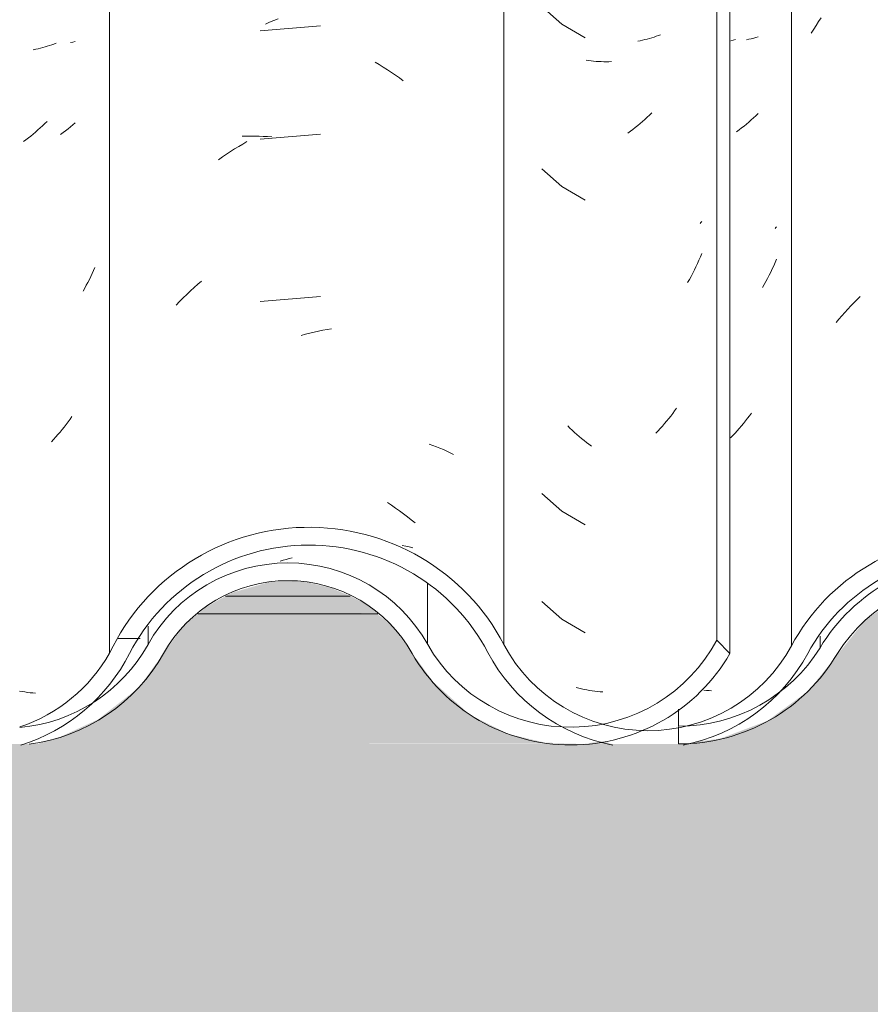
# Model space of a CAD drawing. Header units: metres. Extents: x -27.3 to 21, y -0.3 to 10.3.
# Tile 69 of 255: x 7.076 to 7.313, y 4.641 to 4.916. Entities that reach past the tile are written whole.
import ezdxf

# ---------------------------------------------------------------- set-up
doc = ezdxf.new("R2010")
doc.units = ezdxf.units.M
for name, color, linetype, lineweight in [('A-DETL-GENF', 7, 'Continuous', 5), ('A-GLAZ-CWMG', 7, 'Continuous', 5), ('A-ROOF', 7, 'Continuous', 5), ('A-WALL', 7, 'Continuous', 5)]:
    doc.layers.add(name, color=color, linetype=linetype, lineweight=lineweight)
pattern_1 = [(0, (32.697, 1.829), (0.4064, 0.10048), [0.01676, -0.28804, 0.01676, -0.28804, -1.626]), (0, (32.697, 1.829), (0.4064, 0.10048), [-0.6096, 0.01676, -0.59284, 0.01676, -0.28804, -0.7112]), (0, (32.697, 1.829), (0.4064, 0.10048), [-1.524, 0.01676, -0.18644, 0.01676, -0.49124]), (120.277, (32.85, 1.88), (-0.2911939, 0.2978186), [0.01663, -0.28565, 0.01663, -1.898]), (120.277, (32.85, 1.88), (-0.2911939, 0.2978186), [-0.3189, -0.28565, 0.01663, -0.58792, -1.008]), (120.277, (32.85, 1.88), (-0.2911939, 0.2978186), [-1.209, 0.01663, -0.28565, 0.01663, -0.68868]), (120.277, (32.85, 1.88), (-0.2911939, 0.2978186), [-1.528, -0.18489, 0.01663, -0.48717]), (239.723, (32.9, 2.081), (-0.11521126, -0.39830183), [0.01663, -0.28565, 0.01663, -1.898]), (239.723, (32.9, 2.081), (-0.11521126, -0.39830183), [-0.3189, -0.28565, 0.01663, -0.58792, -1.008]), (239.723, (32.9, 2.081), (-0.11521126, -0.39830183), [-1.209, 0.01663, -0.28565, 0.01663, -0.68868]), (239.723, (32.9, 2.081), (-0.11521126, -0.39830183), [-1.528, -0.18489, 0.01663, -0.48717])]

# ---------------------------------------------------------------- blocks, each defined once
blk = doc.blocks.new('LONGARINA_STEEL_FRAME - LONGARINA_STEEL_FRAME-1917798-FACHADA 03')
at = {"layer": 'A-ROOF', "true_color": 0x9fa09c}
h = blk.add_hatch(color=253, dxfattribs=at)
h.paths.add_polyline_path([(11.43698, 4.75496), (11.48344, 4.75503), (11.47187, 4.75949), (11.45971, 4.76088), (11.4464, 4.75871), (11.4372, 4.75512)])
h.paths.add_polyline_path([(14.00189, 4.75496), (14.01399, 4.75496), (14.0104, 4.75679), (14.00131, 4.75897), (13.99137, 4.75883), (13.98115, 4.75592), (13.97927, 4.75496), (14.0016, 4.75496)])
h.paths.add_polyline_path([(12.7042, 4.75496), (12.72494, 4.75496), (12.72494, 4.76385), (12.71926, 4.76374), (12.71219, 4.76162), (12.70252, 4.75608), (12.7014, 4.75496)])
h.paths.add_polyline_path([(13.8592, 4.75496), (13.85899, 4.75539), (13.85634, 4.75765), (13.845, 4.7634), (13.83261, 4.76635), (13.8193, 4.76618), (13.80575, 4.76243), (13.79616, 4.75752), (13.79336, 4.75496), (13.85897, 4.75496)])
h.paths.add_polyline_path([(11.60423, 4.75496), (11.66244, 4.75521), (11.65181, 4.76078), (11.64016, 4.76374), (11.6273, 4.76374), (11.61639, 4.76132), (11.60535, 4.75588)])
h.paths.add_polyline_path([(11.78168, 4.75496), (11.85546, 4.75496), (11.85051, 4.75931), (11.83845, 4.76557), (11.82477, 4.76877), (11.80966, 4.76825), (11.79839, 4.76545), (11.78637, 4.75912), (11.78195, 4.7552)])
h.paths.add_polyline_path([(13.6365, 4.75496), (13.67605, 4.75547), (13.67334, 4.75779), (13.6619, 4.76365), (13.64938, 4.76666), (13.6357, 4.76646), (13.62202, 4.76262), (13.61255, 4.75776), (13.61001, 4.75496), (13.6357, 4.75496)])
h.paths.add_polyline_path([(11.98296, 4.75496), (12.02942, 4.75503), (12.01785, 4.75949), (12.00459, 4.76075), (11.99238, 4.75871), (11.98318, 4.75512)])
h.paths.add_polyline_path([(13.45591, 4.75496), (13.46801, 4.75496), (13.46271, 4.7572), (13.45289, 4.75897), (13.44539, 4.75883), (13.43517, 4.75592), (13.43329, 4.75496), (13.45533, 4.75496)])
h.paths.add_polyline_path([(13.29932, 4.75496), (13.30038, 4.75521), (13.28975, 4.76078), (13.2781, 4.76374), (13.26524, 4.76374), (13.25817, 4.76162), (13.2485, 4.75608), (13.24738, 4.75496), (13.29906, 4.75496)])
h.paths.add_polyline_path([(12.15524, 4.75496), (12.20842, 4.75521), (12.19779, 4.76078), (12.18614, 4.76374), (12.17328, 4.76374), (12.16621, 4.76162), (12.15654, 4.75608), (12.15542, 4.75511)])
h.paths.add_polyline_path([(13.11753, 4.75496), (13.12138, 4.75503), (13.10981, 4.75949), (13.09765, 4.76088), (13.08434, 4.75871), (13.07604, 4.75496), (13.11592, 4.75496)])
h.paths.add_polyline_path([(12.34133, 4.75496), (12.37605, 4.75496), (12.37075, 4.7572), (12.36337, 4.75897), (12.35343, 4.75883), (12.34321, 4.75592)])
h.paths.add_polyline_path([(12.52894, 4.75496), (12.5754, 4.75503), (12.56383, 4.75949), (12.55167, 4.76088), (12.53836, 4.75871), (12.52916, 4.75512)])
h.paths.add_polyline_path([(12.90993, 4.75496), (12.92203, 4.75496), (12.91673, 4.7572), (12.90935, 4.75897), (12.89822, 4.75854), (12.88919, 4.75592), (12.88731, 4.75496), (12.90935, 4.75496)])
h = blk.add_hatch(color=253, dxfattribs=at)
h.paths.add_polyline_path([(14.02171, 4.75), (14.01872, 4.75255), (14.01399, 4.75496), (13.97927, 4.75496), (13.97453, 4.75255), (13.97179, 4.75), (14.02147, 4.75)])
h.paths.add_polyline_path([(11.43006, 4.75), (11.49038, 4.75), (11.48344, 4.75496), (11.43698, 4.75496), (11.43143, 4.75098)])
h.paths.add_polyline_path([(11.60559, 4.75), (11.66842, 4.75), (11.66244, 4.75496), (11.60423, 4.75496), (11.59817, 4.75), (11.60535, 4.75)])
h.paths.add_polyline_path([(13.86531, 4.75), (13.8592, 4.75496), (13.79318, 4.75496), (13.78742, 4.75), (13.8592, 4.75)])
h.paths.add_polyline_path([(11.78637, 4.75), (11.8607, 4.75036), (11.85546, 4.75496), (11.78168, 4.75496), (11.77623, 4.75), (11.78195, 4.75)])
h.paths.add_polyline_path([(13.60953, 4.75), (13.68239, 4.75), (13.67605, 4.75496), (13.60931, 4.75496), (13.60356, 4.75), (13.60696, 4.75)])
h.paths.add_polyline_path([(11.98318, 4.75), (12.03636, 4.75), (12.02942, 4.75496), (11.98296, 4.75496), (11.97604, 4.75), (11.97997, 4.75)])
h.paths.add_polyline_path([(13.47573, 4.75), (13.47274, 4.75255), (13.46801, 4.75496), (13.43329, 4.75496), (13.42855, 4.75255), (13.42581, 4.75), (13.47549, 4.75)])
h.paths.add_polyline_path([(12.15822, 4.75), (12.2144, 4.75), (12.20842, 4.75496), (12.15524, 4.75496), (12.14948, 4.75), (12.15542, 4.75)])
h.paths.add_polyline_path([(13.30636, 4.75), (13.30038, 4.75496), (13.2472, 4.75496), (13.24144, 4.75), (13.30124, 4.75)])
h.paths.add_polyline_path([(12.33659, 4.75), (12.38353, 4.75021), (12.38078, 4.75255), (12.37605, 4.75496), (12.34133, 4.75496), (12.33561, 4.75171), (12.33385, 4.75)])
h.paths.add_polyline_path([(13.12832, 4.75), (13.12138, 4.75496), (13.07492, 4.75496), (13.068, 4.75), (13.12736, 4.75)])
h.paths.add_polyline_path([(12.52595, 4.75), (12.58234, 4.75), (12.5754, 4.75496), (12.52844, 4.75461), (12.52202, 4.75)])
h.paths.add_polyline_path([(12.92975, 4.75), (12.92676, 4.75255), (12.92203, 4.75496), (12.88731, 4.75496), (12.88257, 4.75255), (12.87983, 4.75), (12.92951, 4.75)])
h.paths.add_polyline_path([(12.7042, 4.75), (12.72494, 4.75), (12.72494, 4.75496), (12.70122, 4.75496), (12.69546, 4.75), (12.7014, 4.75)])
at = {"layer": 'A-ROOF'}
blk.add_line((12.34133, 4.75496), (12.37605, 4.75496), dxfattribs=at)
blk = doc.blocks.new('FP_186-FACHADA 03')
at = {"layer": 'A-GLAZ-CWMG', "color": 9, "true_color": 0xc0c0c0}
for p, q in [((12.29882, 4.90929), (12.29815, 4.90917)), ((12.29948, 4.90943), (12.29882, 4.90929)), ((12.29812, 4.88566), (12.29745, 4.88512)), ((12.29879, 4.88622), (12.29812, 4.88566)), ((12.29945, 4.88678), (12.29879, 4.88622)), ((12.29608, 4.88408), (12.29538, 4.88357)), ((12.29676, 4.88459), (12.29608, 4.88408)), ((12.29745, 4.88512), (12.29676, 4.88459)), ((12.28469, 4.72836), (12.28395, 4.7285)), ((12.28544, 4.72824), (12.28469, 4.72836)), ((12.28618, 4.72813), (12.28544, 4.72824)), ((12.28692, 4.72804), (12.28618, 4.72813)), ((12.28766, 4.72796), (12.28692, 4.72804)), ((12.2884, 4.7279), (12.28766, 4.72796))]:
    blk.add_line(p, q, dxfattribs=at)
blk = doc.blocks.new('FP_187-FACHADA 03')
at = {"layer": 'A-GLAZ-CWMG', "color": 9, "true_color": 0xc0c0c0}
for p, q in [((12.35656, 4.76471), (12.3574, 4.76496)), ((12.3574, 4.76496), (12.35823, 4.76518)), ((12.35823, 4.76518), (12.35907, 4.7654)), ((12.35907, 4.7654), (12.35991, 4.76559))]:
    blk.add_line(p, q, dxfattribs=at)
blk = doc.blocks.new('FP_188-FACHADA 03')
at = {"layer": 'A-GLAZ-CWMG', "color": 9, "true_color": 0xc0c0c0}
for p, q in [((12.45942, 4.9103), (12.45878, 4.91013)), ((12.46005, 4.91049), (12.45942, 4.9103)), ((12.46068, 4.91069), (12.46005, 4.91049)), ((12.4613, 4.9109), (12.46068, 4.91069)), ((12.46191, 4.91112), (12.4613, 4.9109)), ((12.46251, 4.91135), (12.46191, 4.91112)), ((12.45681, 4.90968), (12.45614, 4.90955)), ((12.45747, 4.90982), (12.45681, 4.90968)), ((12.45813, 4.90997), (12.45747, 4.90982)), ((12.45878, 4.91013), (12.45813, 4.90997)), ((12.45875, 4.88835), (12.4581, 4.88775)), ((12.45939, 4.88895), (12.45875, 4.88835)), ((12.46003, 4.88957), (12.45939, 4.88895)), ((12.45612, 4.88605), (12.45544, 4.8855)), ((12.45679, 4.8866), (12.45612, 4.88605)), ((12.45745, 4.88717), (12.45679, 4.8866)), ((12.4581, 4.88775), (12.45745, 4.88717)), ((12.45408, 4.88445), (12.45338, 4.88394)), ((12.45476, 4.88497), (12.45408, 4.88445)), ((12.45544, 4.8855), (12.45476, 4.88497)), ((12.47374, 4.85905), (12.47351, 4.85877)), ((12.47397, 4.85934), (12.47374, 4.85905)), ((12.47397, 4.8504), (12.47359, 4.84946)), ((12.47278, 4.84761), (12.47235, 4.8467)), ((12.47319, 4.84854), (12.47278, 4.84761)), ((12.47359, 4.84946), (12.47319, 4.84854)), ((12.47146, 4.8449), (12.47099, 4.84402)), ((12.47191, 4.8458), (12.47146, 4.8449)), ((12.47235, 4.8467), (12.47191, 4.8458)), ((12.47051, 4.84314), (12.47002, 4.84227)), ((12.47099, 4.84402), (12.47051, 4.84314)), ((12.4664, 4.80655), (12.46586, 4.80582)), ((12.46693, 4.80729), (12.4664, 4.80655)), ((12.46418, 4.80368), (12.4636, 4.80299)), ((12.46475, 4.80438), (12.46418, 4.80368)), ((12.46531, 4.8051), (12.46475, 4.80438)), ((12.46586, 4.80582), (12.46531, 4.8051)), ((12.46182, 4.80098), (12.4612, 4.80033)), ((12.46242, 4.80164), (12.46182, 4.80098)), ((12.46301, 4.80231), (12.46242, 4.80164)), ((12.4636, 4.80299), (12.46301, 4.80231)), ((12.43971, 4.72927), (12.43895, 4.72945)), ((12.44046, 4.7291), (12.43971, 4.72927)), ((12.44121, 4.72894), (12.44046, 4.7291)), ((12.44196, 4.7288), (12.44121, 4.72894)), ((12.4427, 4.72867), (12.44196, 4.7288)), ((12.44345, 4.72855), (12.4427, 4.72867)), ((12.44419, 4.72845), (12.44345, 4.72855)), ((12.44493, 4.72836), (12.44419, 4.72845)), ((12.44567, 4.72829), (12.44493, 4.72836)), ((12.44641, 4.72823), (12.44567, 4.72829))]:
    blk.add_line(p, q, dxfattribs=at)
blk = doc.blocks.new('Rectangular Mullion - Telha Fibrocimento - Ondulada-1909027-FACHADA 03')
at = {"layer": 'A-GLAZ-CWMG', "true_color": 0xc0c0c0}
h = blk.add_hatch(dxfattribs=at)
h.set_pattern_fill('FP_17', color=9, style=0, pattern_type=2)
h.set_pattern_definition([(315.081, (23.977, -7.353), (0.2861737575, -0.270297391), [0.01667, -0.28643, 0.01667, -1.903]), (315.081, (23.977, -7.353), (0.2861737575, -0.270297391), [-0.31978, -0.28643, 0.01667, -0.58954, -1.01]), (315.081, (23.977, -7.353), (0.2861737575, -0.270297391), [-1.212, 0.01667, -0.28643, 0.01667, -0.69057]), (315.081, (23.977, -7.353), (0.2861737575, -0.270297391), [-1.532, -0.1854, 0.01667, -0.4885]), (126.286, (24.084, -7.452), (-0.205045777, 0.24913451), [0.00997, -0.17136, 0.00997, -1.138]), (126.286, (24.084, -7.452), (-0.205045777, 0.24913451), [-0.19131, -0.17136, 0.00997, -0.35269, -0.60444]), (126.286, (24.084, -7.452), (-0.205045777, 0.24913451), [-0.72533, 0.00997, -0.17136, 0.00997, -0.41314]), (126.286, (24.084, -7.452), (-0.205045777, 0.24913451), [-0.91664, -0.11092, 0.00997, -0.29225]), (147.695, (24.12, -7.458), (-0.081132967, 0.021153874), [0.00698, -0.11998, 0.00698, -0.79715]), (147.695, (24.12, -7.458), (-0.081132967, 0.021153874), [-0.13395, -0.11998, 0.00698, -0.24695, -0.42323]), (147.695, (24.12, -7.458), (-0.081132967, 0.021153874), [-0.50787, 0.00698, -0.11998, 0.00698, -0.28928]), (147.695, (24.12, -7.458), (-0.081132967, 0.021153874), [-0.64182, -0.07766, 0.00698, -0.20463])])
h.paths.add_polyline_path([(12.4818, 4.73897), (12.4818, 5.0562), (12.47812, 5.05987), (12.47812, 4.74263), (12.47989, 4.74087)])
at = {"layer": 'A-GLAZ-CWMG'}
for p, q in [((12.47812, 4.74263), (12.47812, 5.05987)), ((12.4818, 4.73897), (12.4818, 5.0562)), ((12.39762, 4.74145), (12.39762, 4.75832)), ((12.31975, 4.74145), (12.31975, 4.74653)), ((12.4818, 4.73897), (12.47812, 4.74263))]:
    blk.add_line(p, q, dxfattribs=at)
for centre, major_axis, start_param, end_param in [((12.35869, 4.72022), (0.04446, 0), 0.503915, 2.637678), ((12.35869, 4.72022), (0.03946, 0), 0.501216, 2.640377), ((12.27983, 4.76324), (0.0456, 0), 4.805126, 5.77887), ((12.43755, 4.76377), (0.04586, 0), 3.656214, 5.798286), ((12.27983, 4.76324), (0.0506, 0), 4.847128, 5.776805), ((12.43755, 4.76377), (0.05086, 0), 3.657256, 5.767522)]:
    blk.add_ellipse(centre, major_axis=major_axis, ratio=0.988936, start_param=start_param, end_param=end_param, dxfattribs=at)
for name in ['FP_186-FACHADA 03', 'FP_188-FACHADA 03', 'FP_187-FACHADA 03']:
    blk.add_blockref(name, (0, 0), dxfattribs=at)
blk = doc.blocks.new('FP_193-FACHADA 03')
at = {"layer": 'A-GLAZ-CWMG', "color": 9, "true_color": 0xc0c0c0}
for p, q in [((12.28977, 4.9076), (12.28911, 4.90745)), ((12.29042, 4.90777), (12.28977, 4.9076)), ((12.29106, 4.90794), (12.29042, 4.90777)), ((12.29169, 4.90813), (12.29106, 4.90794)), ((12.29232, 4.90833), (12.29169, 4.90813)), ((12.29293, 4.90854), (12.29232, 4.90833)), ((12.29354, 4.90876), (12.29293, 4.90854)), ((12.29415, 4.90899), (12.29354, 4.90876)), ((12.28845, 4.90731), (12.28779, 4.90718)), ((12.28911, 4.90745), (12.28845, 4.90731)), ((12.29039, 4.88598), (12.28974, 4.88539)), ((12.29103, 4.88659), (12.29039, 4.88598)), ((12.29167, 4.8872), (12.29103, 4.88659)), ((12.28709, 4.88313), (12.28641, 4.8826)), ((12.28776, 4.88368), (12.28709, 4.88313)), ((12.28843, 4.88424), (12.28776, 4.88368)), ((12.28909, 4.88481), (12.28843, 4.88424)), ((12.28974, 4.88539), (12.28909, 4.88481)), ((12.28572, 4.88208), (12.28503, 4.88157)), ((12.28641, 4.8826), (12.28572, 4.88208)), ((12.30419, 4.84484), (12.3038, 4.844)), ((12.30458, 4.84568), (12.30419, 4.84484)), ((12.30495, 4.84653), (12.30458, 4.84568)), ((12.30297, 4.84235), (12.30254, 4.84153)), ((12.30339, 4.84317), (12.30297, 4.84235)), ((12.3038, 4.844), (12.30339, 4.84317)), ((12.3021, 4.84072), (12.30165, 4.83993)), ((12.30254, 4.84153), (12.3021, 4.84072)), ((12.29749, 4.80347), (12.29694, 4.80274)), ((12.29803, 4.8042), (12.29749, 4.80347)), ((12.29856, 4.80494), (12.29803, 4.8042)), ((12.29524, 4.80064), (12.29465, 4.79995)), ((12.29581, 4.80133), (12.29524, 4.80064)), ((12.29638, 4.80203), (12.29581, 4.80133)), ((12.29694, 4.80274), (12.29638, 4.80203)), ((12.29345, 4.79862), (12.29284, 4.79797)), ((12.29405, 4.79928), (12.29345, 4.79862)), ((12.29465, 4.79995), (12.29405, 4.79928)), ((12.27135, 4.72686), (12.2706, 4.72705)), ((12.27211, 4.7267), (12.27135, 4.72686)), ((12.27286, 4.72654), (12.27211, 4.7267)), ((12.2736, 4.7264), (12.27286, 4.72654)), ((12.27435, 4.72627), (12.2736, 4.7264)), ((12.2751, 4.72616), (12.27435, 4.72627)), ((12.27584, 4.72606), (12.2751, 4.72616)), ((12.27658, 4.72597), (12.27584, 4.72606)), ((12.27732, 4.7259), (12.27658, 4.72597)), ((12.27806, 4.72584), (12.27732, 4.7259))]:
    blk.add_line(p, q, dxfattribs=at)
blk = doc.blocks.new('FP_194-FACHADA 03')
at = {"layer": 'A-GLAZ-CWMG', "color": 9, "true_color": 0xc0c0c0}
for p, q in [((12.35481, 4.91533), (12.356, 4.91581)), ((12.3678, 4.91381), (12.35099, 4.9124)), ((12.35243, 4.91429), (12.35361, 4.91482)), ((12.35361, 4.91482), (12.35481, 4.91533)), ((12.38296, 4.90369), (12.38411, 4.90301)), ((12.38411, 4.90301), (12.38526, 4.90231)), ((12.38526, 4.90231), (12.38639, 4.90159)), ((12.38639, 4.90159), (12.38752, 4.90085)), ((12.38752, 4.90085), (12.38864, 4.90009)), ((12.38864, 4.90009), (12.38974, 4.89931)), ((12.38974, 4.89931), (12.39084, 4.8985)), ((12.346, 4.88305), (12.34715, 4.88309)), ((12.34715, 4.88309), (12.34832, 4.88311)), ((12.34832, 4.88311), (12.34949, 4.88311)), ((12.34949, 4.88311), (12.35066, 4.88308)), ((12.35066, 4.88308), (12.35184, 4.88303)), ((12.3678, 4.88366), (12.35099, 4.88226)), ((12.35184, 4.88303), (12.35303, 4.88295)), ((12.35303, 4.88295), (12.35422, 4.88286)), ((12.34385, 4.87953), (12.34499, 4.88023)), ((12.34499, 4.88023), (12.34614, 4.8809)), ((12.34614, 4.8809), (12.3473, 4.88156)), ((12.34047, 4.87731), (12.34159, 4.87807)), ((12.34159, 4.87807), (12.34272, 4.87881)), ((12.34272, 4.87881), (12.34385, 4.87953)), ((12.33936, 4.87652), (12.34047, 4.87731)), ((12.33255, 4.84089), (12.33359, 4.84181)), ((12.33359, 4.84181), (12.33464, 4.84271)), ((12.3295, 4.83802), (12.33051, 4.839)), ((12.33051, 4.839), (12.33152, 4.83996)), ((12.33152, 4.83996), (12.33255, 4.84089)), ((12.32754, 4.83601), (12.32852, 4.83703)), ((12.32852, 4.83703), (12.3295, 4.83802)), ((12.3678, 4.83845), (12.35099, 4.83704)), ((12.36362, 4.82791), (12.36482, 4.82822)), ((12.36482, 4.82822), (12.36603, 4.82851)), ((12.36603, 4.82851), (12.36724, 4.82878)), ((12.36724, 4.82878), (12.36845, 4.82902)), ((12.36845, 4.82902), (12.36965, 4.82925)), ((12.36965, 4.82925), (12.37086, 4.82944)), ((12.36241, 4.82757), (12.36362, 4.82791)), ((12.39804, 4.79726), (12.39905, 4.79691)), ((12.39905, 4.79691), (12.40005, 4.79654)), ((12.40005, 4.79654), (12.40103, 4.79615)), ((12.40103, 4.79615), (12.402, 4.79575)), ((12.402, 4.79575), (12.40295, 4.79532)), ((12.40295, 4.79532), (12.40389, 4.79487)), ((12.40389, 4.79487), (12.40482, 4.79441)), ((12.38644, 4.78099), (12.38757, 4.78025)), ((12.38757, 4.78025), (12.38869, 4.77948)), ((12.38869, 4.77948), (12.38979, 4.7787)), ((12.38979, 4.7787), (12.39089, 4.77789)), ((12.39089, 4.77789), (12.39198, 4.77706)), ((12.39198, 4.77706), (12.39306, 4.77621)), ((12.39306, 4.77621), (12.39413, 4.77534)), ((12.3905, 4.76903), (12.3915, 4.76885)), ((12.3915, 4.76885), (12.3925, 4.76864)), ((12.3925, 4.76864), (12.39349, 4.76842))]:
    blk.add_line(p, q, dxfattribs=at)
blk = doc.blocks.new('FP_195-FACHADA 03')
at = {"layer": 'A-GLAZ-CWMG', "color": 9, "true_color": 0xc0c0c0}
for p, q in [((12.42939, 4.91918), (12.43501, 4.91427)), ((12.43501, 4.91427), (12.44145, 4.91046)), ((12.48272, 4.90981), (12.4821, 4.9096)), ((12.48332, 4.91004), (12.48272, 4.90981)), ((12.44244, 4.90413), (12.44176, 4.90422)), ((12.44313, 4.90405), (12.44244, 4.90413)), ((12.44383, 4.90398), (12.44313, 4.90405)), ((12.44453, 4.90393), (12.44383, 4.90398)), ((12.44523, 4.90388), (12.44453, 4.90393)), ((12.44594, 4.90385), (12.44523, 4.90388)), ((12.44665, 4.90384), (12.44594, 4.90385)), ((12.44737, 4.90383), (12.44665, 4.90384)), ((12.44809, 4.90384), (12.44737, 4.90383)), ((12.44882, 4.90386), (12.44809, 4.90384)), ((12.42939, 4.87397), (12.43501, 4.86905)), ((12.43501, 4.86905), (12.44145, 4.86524)), ((12.49459, 4.8576), (12.49439, 4.85737)), ((12.49479, 4.85784), (12.49459, 4.8576)), ((12.49441, 4.84791), (12.49401, 4.847)), ((12.49479, 4.84882), (12.49441, 4.84791)), ((12.49318, 4.84521), (12.49275, 4.84433)), ((12.4936, 4.8461), (12.49318, 4.84521)), ((12.49401, 4.847), (12.4936, 4.8461)), ((12.49137, 4.84174), (12.49089, 4.84089)), ((12.49184, 4.84259), (12.49137, 4.84174)), ((12.4923, 4.84346), (12.49184, 4.84259)), ((12.49275, 4.84433), (12.4923, 4.84346)), ((12.48614, 4.80376), (12.48558, 4.80305)), ((12.4867, 4.80448), (12.48614, 4.80376)), ((12.48724, 4.8052), (12.4867, 4.80448)), ((12.48778, 4.80594), (12.48724, 4.8052)), ((12.43725, 4.80176), (12.43662, 4.80238)), ((12.43789, 4.80116), (12.43725, 4.80176)), ((12.43854, 4.80056), (12.43789, 4.80116)), ((12.43919, 4.79998), (12.43854, 4.80056)), ((12.48383, 4.801), (12.48323, 4.80033)), ((12.48442, 4.80167), (12.48383, 4.801)), ((12.485, 4.80236), (12.48442, 4.80167)), ((12.48558, 4.80305), (12.485, 4.80236)), ((12.43985, 4.79941), (12.43919, 4.79998)), ((12.44051, 4.79885), (12.43985, 4.79941)), ((12.44119, 4.7983), (12.44051, 4.79885)), ((12.44186, 4.79776), (12.44119, 4.7983)), ((12.48263, 4.79968), (12.48201, 4.79904)), ((12.48323, 4.80033), (12.48263, 4.79968)), ((12.44255, 4.79724), (12.44186, 4.79776)), ((12.44324, 4.79673), (12.44255, 4.79724)), ((12.42939, 4.78354), (12.43501, 4.77862)), ((12.43501, 4.77862), (12.44145, 4.77481)), ((12.42939, 4.7534), (12.43501, 4.74848)), ((12.43501, 4.74848), (12.44145, 4.74467))]:
    blk.add_line(p, q, dxfattribs=at)
blk = doc.blocks.new('FP_196-FACHADA 03')
at = {"layer": 'A-GLAZ-CWMG', "color": 9, "true_color": 0xc0c0c0}
for p, q in [((12.50651, 4.91501), (12.50722, 4.91606)), ((12.50513, 4.91289), (12.50582, 4.91396)), ((12.50582, 4.91396), (12.50651, 4.91501)), ((12.50447, 4.91181), (12.50513, 4.91289)), ((12.51549, 4.8358), (12.51634, 4.83668)), ((12.51634, 4.83668), (12.51721, 4.83755)), ((12.51721, 4.83755), (12.51808, 4.83841)), ((12.51299, 4.83305), (12.51381, 4.83398)), ((12.51381, 4.83398), (12.51464, 4.8349)), ((12.51464, 4.8349), (12.51549, 4.8358)), ((12.51138, 4.83115), (12.51218, 4.83211)), ((12.51218, 4.83211), (12.51299, 4.83305))]:
    blk.add_line(p, q, dxfattribs=at)
blk = doc.blocks.new('Rectangular Mullion - Telha Fibrocimento - Ondulada-V189-FACHADA 03')
at = {"layer": 'A-GLAZ-CWMG', "true_color": 0xc0c0c0}
h = blk.add_hatch(dxfattribs=at)
h.set_pattern_fill('FP_18', color=9, style=0, pattern_type=2)
h.set_pattern_definition(pattern_1)
h.paths.add_polyline_path([(12.26304, 4.71375), (12.27296, 4.71375), (12.25148, 4.71951), (12.24195, 4.72481), (12.2339, 4.73229), (12.22789, 4.74145), (12.21745, 4.75406), (12.20706, 4.76182), (12.19384, 4.76722), (12.17934, 4.76911), (12.16808, 4.76722), (12.16954, 4.76332), (12.16954, 4.76291), (12.17411, 4.76392), (12.18614, 4.76374), (12.19779, 4.76078), (12.20871, 4.75496), (12.21745, 4.74735), (12.23146, 4.72767), (12.24195, 4.7191), (12.25362, 4.71375), (12.26221, 4.71375)])
h.paths.add_polyline_path([(12.72532, 4.76911), (12.72077, 4.76459), (12.72863, 4.7665), (12.72677, 4.76796)])
h.paths.add_polyline_path([(12.60546, 4.72932), (12.60685, 4.7306), (12.611, 4.72759), (12.60734, 4.72874)])
h.paths.add_polyline_path([(12.64808, 4.71375), (12.6517, 4.7139), (12.6622, 4.71687), (12.67278, 4.72283), (12.68153, 4.73104), (12.69546, 4.75), (12.7042, 4.75752), (12.71552, 4.76332), (12.71391, 4.76762), (12.72734, 4.76885), (12.74071, 4.76686), (12.74065, 4.76635), (12.75494, 4.76244), (12.76507, 4.75706), (12.77496, 4.74813), (12.78841, 4.72953), (12.79763, 4.7217), (12.8088, 4.7162), (12.82072, 4.71375), (12.81993, 4.71505), (12.82042, 4.71645), (12.82992, 4.71846), (12.81923, 4.71874), (12.80809, 4.7219), (12.80034, 4.72583), (12.79217, 4.73279), (12.77779, 4.75268), (12.76524, 4.76272), (12.75304, 4.76844), (12.73982, 4.77125), (12.72532, 4.77075), (12.71235, 4.76722), (12.7014, 4.76162), (12.69088, 4.75257), (12.67476, 4.73104), (12.66787, 4.7253), (12.66053, 4.7205), (12.64816, 4.71608), (12.63685, 4.71466), (12.6252, 4.7161), (12.62688, 4.72069), (12.6262, 4.72104), (12.61727, 4.72564), (12.60912, 4.73269), (12.59474, 4.75282), (12.58409, 4.76195), (12.56994, 4.76871), (12.55742, 4.77158), (12.54374, 4.77153), (12.52844, 4.76734), (12.51757, 4.76171), (12.50593, 4.75098), (12.49125, 4.73104), (12.48317, 4.72453), (12.47444, 4.72017), (12.46422, 4.71775), (12.45746, 4.71775), (12.45315, 4.7161), (12.45334, 4.7178), (12.44101, 4.72134), (12.43272, 4.72584), (12.42504, 4.73259), (12.40894, 4.75496), (12.39762, 4.76431), (12.38353, 4.7709), (12.37075, 4.7738), (12.35343, 4.77286), (12.34107, 4.76947), (12.32793, 4.76207), (12.31593, 4.74996), (12.30529, 4.73401), (12.30247, 4.73023), (12.29398, 4.72325), (12.28192, 4.71803), (12.27411, 4.7162), (12.27395, 4.71505), (12.27474, 4.71375), (12.28522, 4.71402), (12.28793, 4.71473), (12.29916, 4.72096), (12.30904, 4.73068), (12.32221, 4.75012), (12.33395, 4.75997), (12.34437, 4.76545), (12.35758, 4.76873), (12.37137, 4.76873), (12.38549, 4.76502), (12.39797, 4.75801), (12.40696, 4.74996), (12.42241, 4.72835), (12.43097, 4.72104), (12.44279, 4.71535), (12.44927, 4.71375), (12.46867, 4.71375), (12.47668, 4.71567), (12.48711, 4.72164), (12.48614, 4.72295), (12.48842, 4.7233), (12.48809, 4.72259), (12.49267, 4.72642), (12.49763, 4.73067), (12.5116, 4.75), (12.52059, 4.75776), (12.53382, 4.76406), (12.54454, 4.76665), (12.55926, 4.76622), (12.57155, 4.76282), (12.58138, 4.75779), (12.5911, 4.74943), (12.59931, 4.73856), (12.60444, 4.73235), (12.6038, 4.73165), (12.60662, 4.72832), (12.60912, 4.72666), (12.61403, 4.7254), (12.61275, 4.72303), (12.61543, 4.72104), (12.62688, 4.71563), (12.63697, 4.71375), (12.63806, 4.71375)])
h.paths.add_polyline_path([(12.83166, 4.71375), (12.83446, 4.71419), (12.84471, 4.71699), (12.85398, 4.72167), (12.86428, 4.73104), (12.8755, 4.7465), (12.88257, 4.75255), (12.89089, 4.75679), (12.90162, 4.75897), (12.90993, 4.75883), (12.92015, 4.75592), (12.92676, 4.75255), (12.93384, 4.7465), (12.94632, 4.72948), (12.95703, 4.72104), (12.96814, 4.71605), (12.97915, 4.71382), (12.99067, 4.7141), (12.99229, 4.71448), (12.98699, 4.71579), (12.98143, 4.7187), (12.97758, 4.71893), (12.966, 4.72209), (12.95839, 4.72584), (12.95005, 4.73277), (12.93735, 4.75), (12.92904, 4.75692), (12.92015, 4.76143), (12.90935, 4.76388), (12.89822, 4.76359), (12.88705, 4.76035), (12.87833, 4.7554), (12.87186, 4.7499), (12.85944, 4.73279), (12.84471, 4.72057), (12.83162, 4.71413), (12.8312, 4.71375)])
h.paths.add_polyline_path([(11.92405, 4.71408), (11.93474, 4.71547), (11.94706, 4.72051), (11.95764, 4.72852), (11.97378, 4.74838), (11.98408, 4.75548), (11.99437, 4.75949), (12.00631, 4.76096), (12.01902, 4.75913), (12.02951, 4.75496), (12.03913, 4.748), (12.05509, 4.72874), (12.06622, 4.72086), (12.07802, 4.71665), (12.06677, 4.72303), (12.06805, 4.7254), (12.06232, 4.72687), (12.05825, 4.73104), (12.05782, 4.73165), (12.05818, 4.73269), (12.04084, 4.75282), (12.02942, 4.76031), (12.01902, 4.76432), (12.00459, 4.76573), (11.99238, 4.76406), (11.97833, 4.75776), (11.96798, 4.74938), (11.95296, 4.73104), (11.94277, 4.72399), (11.94016, 4.72295), (11.94113, 4.72164), (11.93944, 4.72017), (11.92882, 4.71522)])
h.paths.add_polyline_path([(12.09097, 4.71464), (12.10401, 4.71631), (12.11622, 4.72116), (12.1281, 4.73045), (12.13972, 4.74534), (12.14529, 4.75291), (12.15557, 4.7617), (12.16688, 4.76749), (12.16484, 4.76722), (12.15133, 4.7617), (12.13972, 4.75291), (12.12328, 4.73235), (12.11277, 4.72504), (12.10225, 4.72099), (12.09087, 4.71956), (12.08078, 4.72037), (12.07966, 4.71604), (12.09087, 4.71466)])
h.paths.add_polyline_path([(12.99913, 4.7161), (13.00105, 4.71655), (13.01349, 4.7234), (13.02189, 4.73104), (13.02778, 4.73897), (13.0241, 4.74263), (13.01792, 4.73377), (13.0098, 4.72659), (12.99932, 4.72129), (12.99238, 4.71952), (12.99932, 4.71775), (12.99922, 4.71691)])
h.paths.add_polyline_path([(12.44358, 4.71621), (12.44367, 4.71882), (12.45085, 4.71739), (12.44367, 4.71622)])
h.paths.add_polyline_path([(12.98956, 4.71621), (12.99683, 4.71739), (12.98964, 4.71866), (12.98956, 4.71624)])
h.paths.add_polyline_path([(12.47952, 4.71915), (12.4794, 4.72026), (12.48036, 4.72017)])
h.paths.add_polyline_path([(11.93354, 4.71915), (11.93474, 4.72079), (11.9332, 4.72017)])
h.paths.add_polyline_path([(12.06502, 4.72759), (12.06087, 4.7306), (12.05948, 4.72932), (12.06314, 4.72818)])
h.paths.add_polyline_path([(12.17479, 4.76459), (12.17934, 4.76911), (12.18287, 4.76632), (12.18136, 4.76618), (12.17934, 4.7657)])
at = {"layer": 'A-GLAZ-CWMG'}
for p, q in [((12.41887, 4.74145), (12.41887, 5.05868)), ((12.30904, 4.73902), (12.30904, 5.05625)), ((12.49893, 4.74106), (12.49893, 5.0583))]:
    blk.add_line(p, q, dxfattribs=at)
for centre, major_axis, start_param, end_param in [((12.36456, 4.71361), (0.06118, 0), 0.478163, 2.708177), ((12.55101, 4.71361), (0.05902, 0), 0.497168, 2.651943), ((12.36456, 4.71361), (0.05618, 0), 0.479897, 2.667558), ((12.55101, 4.71361), (0.05402, 0), 0.495792, 2.647005), ((12.459, 4.76226), (0.04532, 0), 3.624607, 5.790408), ((12.26911, 4.76139), (0.04589, 0), 5.043939, 5.767598), ((12.26911, 4.76139), (0.0508, 0), 5.015612, 5.820528), ((12.459, 4.76226), (0.05032, 0), 3.622189, 4.516414), ((12.459, 4.76226), (0.05032, 0), 4.9071, 5.79602)]:
    blk.add_ellipse(centre, major_axis=major_axis, ratio=0.988936, start_param=start_param, end_param=end_param, dxfattribs=at)
for name in ['FP_194-FACHADA 03', 'FP_196-FACHADA 03', 'FP_195-FACHADA 03', 'FP_193-FACHADA 03']:
    blk.add_blockref(name, (0, 0), dxfattribs=at)
blk = doc.blocks.new('FP_203-FACHADA 03')
at = {"layer": 'A-GLAZ-CWMG', "color": 9, "true_color": 0xc0c0c0}
for p, q in [((12.48842, 4.91039), (12.48776, 4.91023)), ((12.48906, 4.91055), (12.48842, 4.91039)), ((12.4897, 4.91073), (12.48906, 4.91055)), ((12.4871, 4.91009), (12.48644, 4.90996)), ((12.48776, 4.91023), (12.4871, 4.91009)), ((12.48904, 4.88877), (12.48839, 4.88817)), ((12.48968, 4.88937), (12.48904, 4.88877)), ((12.48574, 4.8859), (12.48506, 4.88537)), ((12.48641, 4.88645), (12.48574, 4.8859)), ((12.48708, 4.88701), (12.48641, 4.88645)), ((12.48774, 4.88759), (12.48708, 4.88701)), ((12.48839, 4.88817), (12.48774, 4.88759)), ((12.48437, 4.88484), (12.48368, 4.88433)), ((12.48506, 4.88537), (12.48437, 4.88484)), ((12.47524, 4.72869), (12.4745, 4.72878)), ((12.47598, 4.72862), (12.47524, 4.72869)), ((12.47671, 4.72857), (12.47598, 4.72862))]:
    blk.add_line(p, q, dxfattribs=at)
blk = doc.blocks.new('Rectangular Mullion - Telha Fibrocimento - Ondulada-V202-FACHADA 03')
at = {"layer": 'A-GLAZ-CWMG', "true_color": 0xc0c0c0}
h = blk.add_hatch(dxfattribs=at)
h.set_pattern_fill('FP_18', color=9, style=0, pattern_type=2)
h.set_pattern_definition(pattern_1)
h.paths.add_polyline_path([(13.15144, 4.72932), (13.15283, 4.7306), (13.15698, 4.72759), (13.15332, 4.72874)])
h.paths.add_polyline_path([(13.2713, 4.76911), (13.26675, 4.76459), (13.27461, 4.7665), (13.27275, 4.76796)])
h.paths.add_polyline_path([(12.8245, 4.71375), (12.83017, 4.71375), (12.83391, 4.71473), (12.84514, 4.72096), (12.85502, 4.73068), (12.86819, 4.75012), (12.87993, 4.75997), (12.89035, 4.76545), (12.90356, 4.76873), (12.91735, 4.76873), (12.93147, 4.76502), (12.94395, 4.75801), (12.95294, 4.74996), (12.96839, 4.72835), (12.97695, 4.72104), (12.98877, 4.71535), (12.99525, 4.71375), (13.01465, 4.71375), (13.02266, 4.71567), (13.03309, 4.72164), (13.03212, 4.72295), (13.0344, 4.7233), (13.03407, 4.72259), (13.03865, 4.72642), (13.04273, 4.72942), (13.05758, 4.75), (13.06657, 4.75776), (13.07801, 4.76363), (13.09052, 4.76665), (13.10382, 4.76656), (13.11753, 4.76282), (13.12736, 4.75779), (13.13708, 4.74943), (13.14529, 4.73856), (13.15042, 4.73235), (13.14978, 4.73165), (13.1526, 4.72832), (13.1551, 4.72666), (13.16001, 4.7254), (13.15873, 4.72303), (13.16141, 4.72104), (13.17286, 4.71563), (13.18295, 4.71375), (13.19705, 4.71375), (13.20818, 4.71687), (13.21876, 4.72283), (13.22751, 4.73104), (13.24144, 4.75), (13.25018, 4.75752), (13.2615, 4.76332), (13.25989, 4.76762), (13.27332, 4.76885), (13.28669, 4.76686), (13.28663, 4.76635), (13.30082, 4.76249), (13.31105, 4.75706), (13.32002, 4.74941), (13.33439, 4.72953), (13.34361, 4.7217), (13.35478, 4.7162), (13.3667, 4.71375), (13.36591, 4.71505), (13.3664, 4.71645), (13.3759, 4.71846), (13.36521, 4.71874), (13.35407, 4.7219), (13.34632, 4.72583), (13.33815, 4.73279), (13.3235, 4.75291), (13.31122, 4.76272), (13.29881, 4.76849), (13.2858, 4.77125), (13.2713, 4.77075), (13.25833, 4.76722), (13.24738, 4.76162), (13.23686, 4.75257), (13.22074, 4.73104), (13.21385, 4.7253), (13.20651, 4.7205), (13.19414, 4.71608), (13.18283, 4.71466), (13.17118, 4.7161), (13.17286, 4.72069), (13.17218, 4.72104), (13.16325, 4.72564), (13.1551, 4.73269), (13.14072, 4.75282), (13.13007, 4.76195), (13.11592, 4.76871), (13.1034, 4.77158), (13.08972, 4.77153), (13.07604, 4.76818), (13.06355, 4.76171), (13.0523, 4.75153), (13.03723, 4.73104), (13.02915, 4.72453), (13.02078, 4.72026), (13.0102, 4.71775), (13.00344, 4.71775), (12.99913, 4.7161), (12.99932, 4.7178), (12.98699, 4.72134), (12.9787, 4.72584), (12.97102, 4.73259), (12.95492, 4.75496), (12.9436, 4.76431), (12.92951, 4.7709), (12.91673, 4.7738), (12.89941, 4.77286), (12.88705, 4.76947), (12.87391, 4.76207), (12.86191, 4.74996), (12.85127, 4.73401), (12.84845, 4.73023), (12.83996, 4.72325), (12.82992, 4.71846), (12.82009, 4.7162), (12.82012, 4.71473), (12.82072, 4.71375), (12.82201, 4.71375)])
h.paths.add_polyline_path([(12.7996, 4.71375), (12.81894, 4.71375), (12.79746, 4.71951), (12.78793, 4.72481), (12.77988, 4.73229), (12.77387, 4.74145), (12.76343, 4.75406), (12.75304, 4.76182), (12.73982, 4.76722), (12.72494, 4.76906), (12.71406, 4.76722), (12.71552, 4.76332), (12.71552, 4.76291), (12.72009, 4.76392), (12.73212, 4.76374), (12.74415, 4.76058), (12.75494, 4.75474), (12.76343, 4.74735), (12.77744, 4.72767), (12.78793, 4.7191), (12.79771, 4.71418)])
h.paths.add_polyline_path([(13.37717, 4.71375), (13.38044, 4.71419), (13.39069, 4.71699), (13.39996, 4.72167), (13.41026, 4.73104), (13.42207, 4.74701), (13.42855, 4.75255), (13.43687, 4.75679), (13.4476, 4.75897), (13.45591, 4.75883), (13.46613, 4.75592), (13.47274, 4.75255), (13.47982, 4.7465), (13.4923, 4.72948), (13.50301, 4.72104), (13.51412, 4.71605), (13.52513, 4.71382), (13.53563, 4.71386), (13.53827, 4.71448), (13.53297, 4.71579), (13.52741, 4.7187), (13.52356, 4.71893), (13.51198, 4.72209), (13.50437, 4.72584), (13.49603, 4.73277), (13.48333, 4.75), (13.47549, 4.75669), (13.46613, 4.76143), (13.45533, 4.76388), (13.44539, 4.76388), (13.43303, 4.76035), (13.42431, 4.7554), (13.41784, 4.7499), (13.40542, 4.73279), (13.39069, 4.72057), (13.3776, 4.71413), (13.37615, 4.71375)])
h.paths.add_polyline_path([(12.47003, 4.71408), (12.48072, 4.71547), (12.49304, 4.72051), (12.50362, 4.72852), (12.51942, 4.74814), (12.53006, 4.75548), (12.54035, 4.75949), (12.55229, 4.76096), (12.565, 4.75913), (12.57549, 4.75496), (12.58511, 4.748), (12.60107, 4.72874), (12.61172, 4.72104), (12.624, 4.71665), (12.61275, 4.72303), (12.61403, 4.7254), (12.6083, 4.72687), (12.60423, 4.73104), (12.6038, 4.73165), (12.60416, 4.73269), (12.58682, 4.75282), (12.5754, 4.76031), (12.565, 4.76432), (12.55167, 4.76588), (12.53836, 4.76406), (12.52431, 4.75776), (12.51396, 4.74938), (12.49894, 4.73104), (12.48875, 4.72399), (12.48614, 4.72295), (12.48711, 4.72164), (12.48542, 4.72017), (12.4748, 4.71522)])
h.paths.add_polyline_path([(12.63695, 4.71464), (12.6517, 4.71699), (12.6622, 4.72116), (12.67408, 4.73045), (12.6857, 4.74534), (12.69127, 4.75291), (12.70155, 4.7617), (12.71286, 4.76749), (12.71082, 4.76722), (12.69731, 4.7617), (12.6857, 4.75291), (12.66926, 4.73235), (12.65875, 4.72504), (12.64823, 4.72099), (12.63685, 4.71956), (12.62676, 4.72037), (12.62564, 4.71604), (12.63685, 4.71466)])
h.paths.add_polyline_path([(13.54511, 4.7161), (13.54703, 4.71655), (13.55764, 4.72187), (13.56787, 4.73104), (13.57376, 4.73897), (13.57008, 4.74263), (13.5639, 4.73377), (13.55578, 4.72659), (13.5453, 4.72129), (13.53836, 4.71952), (13.5453, 4.71775), (13.5452, 4.71691)])
h.paths.add_polyline_path([(13.53554, 4.71621), (13.54281, 4.71739), (13.53562, 4.71866), (13.53554, 4.71624)])
h.paths.add_polyline_path([(12.98956, 4.71621), (12.98965, 4.71882), (12.99683, 4.71739), (12.98963, 4.71622)])
h.paths.add_polyline_path([(12.47952, 4.71915), (12.48072, 4.72079), (12.47918, 4.72017)])
h.paths.add_polyline_path([(13.0255, 4.71915), (13.02538, 4.72026), (13.02634, 4.72017)])
h.paths.add_polyline_path([(12.611, 4.72759), (12.60685, 4.7306), (12.60546, 4.72932), (12.60912, 4.72818)])
h.paths.add_polyline_path([(12.72077, 4.76459), (12.72532, 4.76911), (12.72885, 4.76632), (12.72734, 4.76618), (12.72494, 4.7656)])
at = {"layer": 'A-GLAZ-CWMG'}
for p, q in [((12.5069, 4.74056), (12.5069, 4.74379)), ((12.46751, 4.71869), (12.46751, 4.7234)), ((12.46751, 4.71853), (12.46751, 4.71375))]:
    blk.add_line(p, q, dxfattribs=at)
for centre, major_axis, start_param, end_param in [((12.55219, 4.71361), (0.05286, 0), 0.561652, 2.599777), ((12.55219, 4.71361), (0.04788, 0), 0.560893, 2.57643), ((12.46751, 4.76432), (0.04614, 0), 4.712389, 5.735618), ((12.46751, 4.76432), (-0.05114, 0), 1.570796, 2.616447)]:
    blk.add_ellipse(centre, major_axis=major_axis, ratio=0.988936, start_param=start_param, end_param=end_param, dxfattribs=at)
blk.add_blockref('FP_203-FACHADA 03', (0, 0), dxfattribs=at)

msp = doc.modelspace()

# ---------------------------------------------------------------- hatches: boundary and pattern name
at = {"layer": 'A-DETL-GENF', "true_color": 0xdbcc9e}
h = msp.add_hatch(color=9, dxfattribs=at)
h.paths.add_polyline_path([(6.02722, 2.62), (12.87222, 2.62), (12.87222, 2.68), (6.02722, 2.68), (6.02722, 2.65)])
h.paths.add_polyline_path([(6.94071, 4.62375), (9.06712, 4.62375), (9.06712, 4.80375), (8.91212, 4.80375), (8.91192, 4.71375), (6.12773, 4.71375), (6.12773, 4.62375), (6.67351, 4.62375)])
at = {"layer": 'A-WALL', "true_color": 0xdbcc9e}
h = msp.add_hatch(color=9, dxfattribs=at)
h.paths.add_polyline_path([(7.57892, 4.71375), (7.58964, 4.71431), (7.57892, 4.7197), (7.56962, 4.72767), (7.55561, 4.74735), (7.55256, 4.75), (7.48759, 4.74996), (7.48622, 4.74849), (7.47199, 4.72887), (7.46144, 4.72048), (7.45093, 4.71559), (7.44388, 4.71375), (7.53633, 4.71375)])
h.paths.add_polyline_path([(6.20384, 4.71375), (6.49778, 4.71426), (6.48696, 4.7197), (6.47766, 4.72767), (6.46365, 4.74735), (6.4606, 4.75), (6.39031, 4.74996), (6.38851, 4.74849), (6.373, 4.72887), (6.36213, 4.72104), (6.34886, 4.71614), (6.33707, 4.71466), (6.32412, 4.71626), (6.3119, 4.72106), (6.30129, 4.72874), (6.28533, 4.748), (6.28256, 4.75), (6.22219, 4.74996), (6.21964, 4.74814), (6.20384, 4.72852), (6.19314, 4.72046), (6.18222, 4.71547), (6.18222, 4.71375), (6.19976, 4.71375)])
h.paths.add_polyline_path([(8.89394, 4.71375), (8.90722, 4.71375), (8.90722, 4.73264), (8.90488, 4.72948), (8.89394, 4.72093), (8.88433, 4.71635), (8.87362, 4.71382), (8.86172, 4.71382), (8.85014, 4.71655), (8.83953, 4.72187), (8.8293, 4.73104), (8.81798, 4.7465), (8.81365, 4.75), (8.76361, 4.7499), (8.75964, 4.7465), (8.7472, 4.72937), (8.73672, 4.72096), (8.72582, 4.7159), (8.71673, 4.71375), (8.89218, 4.71375)])
h.paths.add_polyline_path([(6.53039, 4.71375), (6.69547, 4.71375), (6.68721, 4.71579), (6.6765, 4.72139), (6.66629, 4.73104), (6.65288, 4.75), (6.56831, 4.74996), (6.55399, 4.72881), (6.54493, 4.72057), (6.53413, 4.71473)])
h.paths.add_polyline_path([(6.77174, 4.71375), (6.88088, 4.71375), (6.8701, 4.71626), (6.85726, 4.72151), (6.84678, 4.72932), (6.83131, 4.748), (6.82758, 4.75), (6.76817, 4.74996), (6.76562, 4.74814), (6.74743, 4.7267), (6.73924, 4.72051), (6.72538, 4.71527), (6.71487, 4.71375), (6.74982, 4.71375)])
h.paths.add_polyline_path([(6.91741, 4.71375), (7.04366, 4.71431), (7.03294, 4.7197), (7.02364, 4.72767), (7.00963, 4.74735), (7.00658, 4.75), (6.94161, 4.74996), (6.94024, 4.74849), (6.92601, 4.72887), (6.91577, 4.72064), (6.90495, 4.71559), (6.89727, 4.71375), (6.91458, 4.71375)])
h.paths.add_polyline_path([(7.10018, 4.71375), (7.24119, 4.71382), (7.23849, 4.71448), (7.23319, 4.71382), (7.22248, 4.71412), (7.2122, 4.71655), (7.20159, 4.72187), (7.19136, 4.73104), (7.18004, 4.7465), (7.17571, 4.75), (7.12567, 4.7499), (7.1217, 4.7465), (7.10926, 4.72937), (7.098, 4.72057), (7.08788, 4.7159), (7.08112, 4.71375), (7.09091, 4.71375)])
h.paths.add_polyline_path([(8.69408, 4.71375), (8.70308, 4.71375), (8.69223, 4.71637), (8.6816, 4.72179), (8.67146, 4.73104), (8.65749, 4.75), (8.57955, 4.74996), (8.57872, 4.74925), (8.56441, 4.72927), (8.55371, 4.72064), (8.54289, 4.71559), (8.53521, 4.71375), (8.69223, 4.71375)])
h.paths.add_polyline_path([(7.28522, 4.71375), (7.42686, 4.71375), (7.41307, 4.71744), (7.40324, 4.72151), (7.39276, 4.72932), (7.37729, 4.748), (7.37356, 4.75), (7.31415, 4.74996), (7.3116, 4.74814), (7.2958, 4.72852), (7.28441, 4.72017), (7.27136, 4.71527), (7.26085, 4.71375), (7.28228, 4.71375)])
h.paths.add_polyline_path([(8.51102, 4.71375), (8.51882, 4.71375), (8.50932, 4.71604), (8.49865, 4.72151), (8.48837, 4.73104), (8.47457, 4.75), (8.3957, 4.74996), (8.39503, 4.74938), (8.38068, 4.72913), (8.36973, 4.72026), (8.35894, 4.71522), (8.35281, 4.71375), (8.50932, 4.71375)])
h.paths.add_polyline_path([(7.62477, 4.71375), (7.78717, 4.71382), (7.78447, 4.71448), (7.77917, 4.71382), (7.76846, 4.71412), (7.75818, 4.71655), (7.74757, 4.72187), (7.73734, 4.73104), (7.72602, 4.7465), (7.72122, 4.75), (7.67165, 4.7499), (7.66768, 4.7465), (7.65524, 4.72937), (7.64398, 4.72057), (7.63386, 4.7159), (7.62609, 4.71406)])
h.paths.add_polyline_path([(8.32781, 4.71375), (8.33315, 4.71382), (8.33045, 4.71448), (8.32515, 4.71382), (8.31444, 4.71412), (8.30416, 4.71655), (8.29355, 4.72187), (8.28332, 4.73104), (8.272, 4.7465), (8.26767, 4.75), (8.21763, 4.7499), (8.21366, 4.7465), (8.20122, 4.72937), (8.18996, 4.72057), (8.18108, 4.7162), (8.17308, 4.71375), (8.32778, 4.71375)])
h.paths.add_polyline_path([(7.8312, 4.71375), (7.97284, 4.71375), (7.96206, 4.71626), (7.94922, 4.72151), (7.93874, 4.72932), (7.92327, 4.748), (7.91954, 4.75), (7.86013, 4.74996), (7.85758, 4.74814), (7.84178, 4.72852), (7.83039, 4.72017), (7.81734, 4.71527), (7.80683, 4.71375), (7.82826, 4.71375)])
h.paths.add_polyline_path([(8.00937, 4.71375), (8.13562, 4.71431), (8.1249, 4.7197), (8.1156, 4.72767), (8.10159, 4.74735), (8.09854, 4.75), (8.03357, 4.74996), (8.0322, 4.74849), (8.01797, 4.72887), (8.00773, 4.72064), (7.99691, 4.71559), (7.98923, 4.71375), (8.00654, 4.71375)])

# ---------------------------------------------------------------- linework, layer by layer
at = {"layer": 'A-WALL'}
msp.add_line((7.17595, 4.75), (7.12579, 4.75), dxfattribs=at)

# ---------------------------------------------------------------- block references
at = {"layer": 'A-GLAZ-CWMG'}
for name in ['Rectangular Mullion - Telha Fibrocimento - Ondulada-1909027-FACHADA 03', 'Rectangular Mullion - Telha Fibrocimento - Ondulada-V189-FACHADA 03', 'Rectangular Mullion - Telha Fibrocimento - Ondulada-V202-FACHADA 03']:
    msp.add_blockref(name, (-5.20782, 0), dxfattribs=at)
at = {"layer": 'A-ROOF'}
msp.add_blockref('LONGARINA_STEEL_FRAME - LONGARINA_STEEL_FRAME-1917798-FACHADA 03', (-5.20782, 0), dxfattribs=at)

doc.saveas('drawing.dxf')
